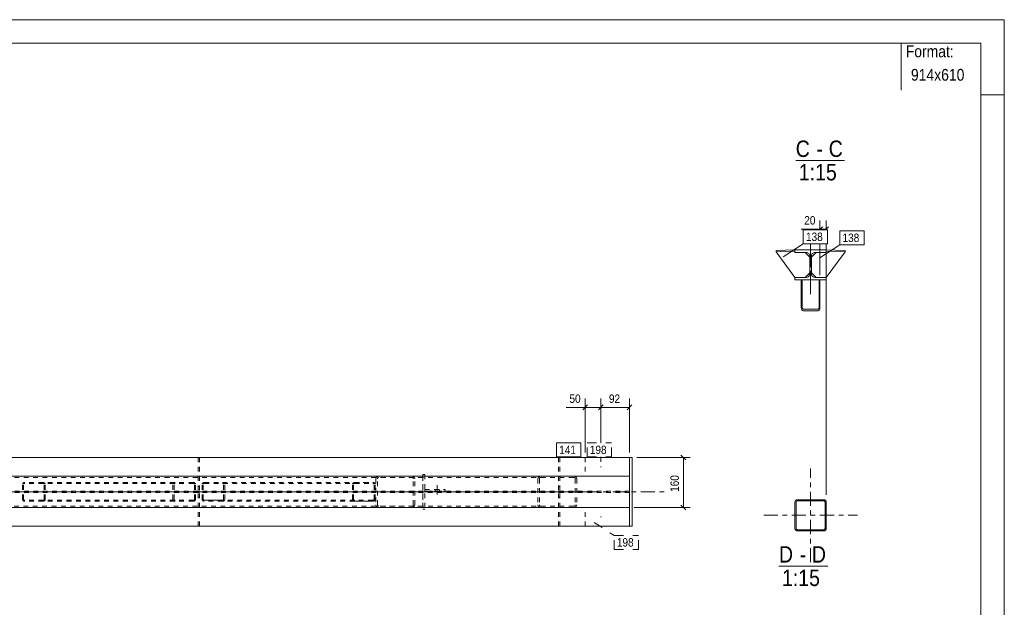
# Model space of a CAD drawing. Header units: millimetres. Extents: x 0 to 914, y 0 to 610.
# Tile 11 of 11: x 704 to 914, y 485 to 610. Entities that reach past the tile are written whole.
import ezdxf

# ---------------------------------------------------------------- set-up
doc = ezdxf.new("R2010")
doc.units = ezdxf.units.MM
for name, pattern in [('XKITLINE00', [0]), ('XKITLINE01', [4, 1, -1, 1, -1]), ('XKITLINE02', [4, 2, -2]), ('XKITLINE03', [6, 3, -1, 1, -1])]:
    doc.linetypes.add(name, pattern=pattern)
for name, color, linetype, lineweight in [('Arkusz rysunku', 3, 'Continuous', 0), ('Element', 2, 'Continuous', 0), ('Inny typ obiektu', 7, 'Continuous', 0), ('Wymiar', 4, 'Continuous', 0), ('Znak elementu', 2, 'Continuous', 0), ('Śruba', 3, 'Continuous', 0)]:
    doc.layers.add(name, color=color, linetype=linetype, lineweight=lineweight)
doc.styles.add('ARIAL', font='ARIAL.TTF')

msp = doc.modelspace()

# ---------------------------------------------------------------- linework, layer by layer
at = {"layer": 'Arkusz rysunku', "linetype": 'XKITLINE00', "lineweight": 0}
for p, q in [((914, 610), (0, 610)), ((914, 0), (914, 610)), ((909, 605), (5, 605)), ((909, 5), (909, 605)), ((914, 594), (909, 594))]:
    msp.add_line(p, q, dxfattribs=at)
at = {"layer": 'Element', "linetype": 'XKITLINE03', "lineweight": 0}
for p, q in [((872.73, 551.51), (872.73, 562.23)), ((872.73, 562.23), (872.73, 551.89)), ((872.73, 557.74), (872.73, 557.74)), ((872.73, 494.38), (872.73, 514.38)), ((26.56, 509.38), (842.5, 509.38)), ((70.62, 509.38), (800.1, 509.38)), ((706.42, 509.38), (663.08, 509.38)), ((744.93, 509.38), (701.59, 509.38)), ((783.18, 509.38), (739.84, 509.38)), ((824.68, 509.38), (778.3, 509.38)), ((862.73, 504.38), (882.73, 504.38))]:
    msp.add_line(p, q, dxfattribs=at)
at = {"layer": 'Element', "linetype": 'XKITLINE00', "lineweight": 0}
for p, q in [((865.39, 560.82), (869.38, 560.94)), ((865.39, 560.82), (869.38, 560.94)), ((865.39, 560.55), (865.39, 560.82)), ((865.39, 560.55), (865.39, 560.82)), ((869.39, 560.68), (865.39, 560.55)), ((869.39, 560.68), (865.39, 560.55)), ((865.39, 560.55), (869.39, 555.08)), ((869.38, 560.94), (869.39, 560.68)), ((869.38, 560.94), (869.39, 560.68)), ((869.39, 560.94), (876.06, 560.94)), ((869.39, 560.41), (869.39, 560.94)), ((869.39, 560.94), (876.06, 560.94)), ((869.39, 560.41), (869.39, 560.94)), ((871.76, 560.41), (869.39, 560.41)), ((871.76, 560.41), (869.39, 560.41)), ((871.56, 560.41), (872.56, 559.41)), ((871.76, 560.41), (872.07, 560.35)), ((871.76, 560.41), (872.07, 560.35)), ((873.89, 560.41), (872.89, 559.41)), ((873.39, 560.35), (873.69, 560.41)), ((873.39, 560.35), (873.69, 560.41)), ((876.06, 560.41), (873.69, 560.41)), ((876.06, 560.41), (873.69, 560.41)), ((876.06, 560.94), (876.06, 560.41)), ((876.06, 560.94), (876.06, 560.41)), ((876.06, 560.68), (876.07, 560.94)), ((876.06, 560.68), (876.07, 560.94)), ((880.06, 560.55), (876.06, 560.68)), ((880.06, 560.55), (876.06, 560.68)), ((876.06, 555.08), (880.06, 560.55)), ((876.07, 560.94), (880.07, 560.82)), ((876.07, 560.94), (880.07, 560.82)), ((880.07, 560.82), (880.06, 560.55)), ((880.07, 560.82), (880.06, 560.55)), ((872.5, 559.91), (872.56, 559.61)), ((872.5, 559.91), (872.56, 559.61)), ((872.56, 555.88), (872.56, 559.61)), ((872.56, 555.88), (872.56, 559.61)), ((872.89, 559.61), (872.95, 559.91)), ((872.89, 559.61), (872.95, 559.91)), ((872.89, 555.88), (872.89, 559.61)), ((872.89, 555.88), (872.89, 559.61)), ((872.56, 556.08), (871.56, 555.08)), ((872.89, 556.08), (873.89, 555.08)), ((869.39, 554.54), (869.39, 555.08)), ((869.39, 555.08), (871.76, 555.08)), ((869.39, 554.54), (869.39, 555.08)), ((869.39, 555.08), (871.76, 555.08)), ((876.06, 554.54), (869.39, 554.54)), ((876.06, 554.54), (869.39, 554.54)), ((870.73, 554.54), (870.73, 548.68)), ((870.73, 554.35), (870.75, 554.54)), ((870.75, 554.54), (870.73, 554.35)), ((870.73, 554.35), (870.73, 548.68)), ((870.97, 554.54), (870.75, 554.54)), ((870.75, 554.54), (870.97, 554.54)), ((870.93, 554.35), (870.95, 554.48)), ((870.93, 554.35), (870.95, 554.48)), ((870.93, 554.35), (870.93, 548.68)), ((870.93, 548.68), (870.93, 554.35)), ((870.95, 554.48), (870.97, 554.54)), ((870.95, 554.48), (870.97, 554.54)), ((872.07, 555.14), (871.76, 555.08)), ((872.07, 555.14), (871.76, 555.08)), ((872.56, 555.88), (872.5, 555.57)), ((872.56, 555.88), (872.5, 555.57)), ((872.95, 555.57), (872.89, 555.88)), ((872.95, 555.57), (872.89, 555.88)), ((873.69, 555.08), (873.39, 555.14)), ((873.69, 555.08), (873.39, 555.14)), ((873.69, 555.08), (876.06, 555.08)), ((873.69, 555.08), (876.06, 555.08)), ((874.71, 554.54), (874.49, 554.54)), ((874.49, 554.54), (874.51, 554.48)), ((874.49, 554.54), (874.71, 554.54)), ((874.49, 554.54), (874.51, 554.48)), ((874.51, 554.48), (874.53, 554.35)), ((874.51, 554.48), (874.53, 554.35)), ((874.53, 554.35), (874.53, 548.68)), ((874.53, 548.68), (874.53, 554.35)), ((874.71, 554.54), (874.73, 554.35)), ((874.73, 554.35), (874.71, 554.54)), ((874.73, 548.68), (874.73, 554.54)), ((874.73, 548.68), (874.73, 554.35)), ((876.06, 555.08), (876.06, 554.54)), ((876.06, 555.08), (876.06, 554.54)), ((870.73, 548.68), (870.76, 548.41)), ((870.73, 548.68), (870.76, 548.41)), ((870.95, 548.54), (870.93, 548.68)), ((870.95, 548.54), (870.93, 548.68)), ((870.99, 548.43), (870.95, 548.54)), ((870.99, 548.43), (870.95, 548.54)), ((870.98, 548.03), (871.13, 547.97)), ((870.98, 548.03), (871.13, 547.97)), ((871.05, 548.35), (870.99, 548.43)), ((871.05, 548.35), (870.99, 548.43)), ((871.13, 548.33), (871.05, 548.35)), ((871.13, 548.33), (871.05, 548.35)), ((871.13, 548.33), (874.33, 548.33)), ((871.13, 548.33), (874.33, 548.33)), ((871.13, 547.97), (874.33, 547.97)), ((871.13, 547.97), (874.33, 547.97)), ((874.41, 548.35), (874.33, 548.33)), ((874.41, 548.35), (874.33, 548.33)), ((874.33, 547.97), (874.48, 548.03)), ((874.33, 547.97), (874.48, 548.03)), ((874.47, 548.43), (874.41, 548.35)), ((874.47, 548.43), (874.41, 548.35)), ((874.51, 548.54), (874.47, 548.43)), ((874.51, 548.54), (874.47, 548.43)), ((874.53, 548.68), (874.51, 548.54)), ((874.53, 548.68), (874.51, 548.54)), ((874.7, 548.41), (874.73, 548.68)), ((874.7, 548.41), (874.73, 548.68)), ((834.16, 516.72), (36.56, 516.72)), ((824.69, 516.73), (824.69, 516.72)), ((824.69, 516.73), (834.16, 516.73)), ((834.16, 516.73), (834.16, 516.72)), ((834.16, 516.72), (834.16, 512.71)), ((834.69, 516.71), (834.16, 516.71)), ((834.69, 502.04), (834.69, 516.71)), ((413.02, 512.72), (834.16, 512.72)), ((834.16, 512.71), (413.02, 512.71)), ((780.74, 512.71), (780.74, 512.71)), ((834.16, 506.04), (834.16, 512.71)), ((834.16, 512.71), (834.16, 512.71)), ((869.93, 507.71), (869.73, 507.67)), ((869.93, 507.71), (869.73, 507.67)), ((869.93, 507.71), (875.53, 507.71)), ((869.93, 507.71), (875.53, 507.71)), ((875.73, 507.67), (875.53, 507.71)), ((875.73, 507.67), (875.53, 507.71)), ((413.02, 506.04), (834.16, 506.04)), ((413.02, 506.03), (834.16, 506.03)), ((834.16, 506.03), (834.16, 506.04)), ((834.16, 506.04), (834.16, 506.04)), ((834.16, 506.03), (834.16, 502.04)), ((869.44, 507.38), (869.4, 507.18)), ((869.44, 507.38), (869.4, 507.18)), ((869.4, 501.58), (869.4, 507.18)), ((869.4, 501.58), (869.4, 507.18)), ((869.66, 507.18), (869.68, 507.28)), ((869.66, 507.18), (869.68, 507.28)), ((869.66, 501.58), (869.66, 507.18)), ((869.66, 501.58), (869.66, 507.18)), ((869.68, 507.28), (869.74, 507.37)), ((869.68, 507.28), (869.74, 507.37)), ((869.74, 507.37), (869.83, 507.43)), ((869.74, 507.37), (869.83, 507.43)), ((869.83, 507.43), (869.93, 507.45)), ((869.83, 507.43), (869.93, 507.45)), ((869.93, 507.45), (875.53, 507.45)), ((869.93, 507.45), (875.53, 507.45)), ((875.53, 507.45), (875.63, 507.43)), ((875.53, 507.45), (875.63, 507.43)), ((875.63, 507.43), (875.72, 507.37)), ((875.63, 507.43), (875.72, 507.37)), ((875.72, 507.37), (875.78, 507.28)), ((875.72, 507.37), (875.78, 507.28)), ((875.78, 507.28), (875.8, 507.18)), ((875.78, 507.28), (875.8, 507.18)), ((875.8, 501.58), (875.8, 507.18)), ((875.8, 501.58), (875.8, 507.18)), ((876.06, 507.18), (876.02, 507.38)), ((876.06, 507.18), (876.02, 507.38)), ((876.06, 501.58), (876.06, 507.18)), ((876.06, 501.58), (876.06, 507.18)), ((834.16, 502.04), (36.56, 502.04)), ((824.69, 502.03), (824.69, 502.04)), ((824.69, 502.03), (834.16, 502.03)), ((834.16, 502.04), (834.69, 502.04)), ((834.16, 502.03), (834.16, 502.04)), ((869.4, 501.58), (869.44, 501.38)), ((869.4, 501.58), (869.44, 501.38)), ((869.68, 501.48), (869.66, 501.58)), ((869.68, 501.48), (869.66, 501.58)), ((869.74, 501.39), (869.68, 501.48)), ((869.74, 501.39), (869.68, 501.48)), ((875.78, 501.48), (875.72, 501.39)), ((875.78, 501.48), (875.72, 501.39)), ((875.8, 501.58), (875.78, 501.48)), ((875.8, 501.58), (875.78, 501.48)), ((876.02, 501.38), (876.06, 501.58)), ((876.02, 501.38), (876.06, 501.58)), ((869.73, 501.09), (869.93, 501.05)), ((869.73, 501.09), (869.93, 501.05)), ((869.83, 501.33), (869.74, 501.39)), ((869.83, 501.33), (869.74, 501.39)), ((869.93, 501.31), (869.83, 501.33)), ((869.93, 501.31), (869.83, 501.33)), ((869.93, 501.31), (875.53, 501.31)), ((869.93, 501.31), (875.53, 501.31)), ((869.93, 501.05), (875.53, 501.05)), ((869.93, 501.05), (875.53, 501.05)), ((875.63, 501.33), (875.53, 501.31)), ((875.63, 501.33), (875.53, 501.31)), ((875.53, 501.05), (875.73, 501.09)), ((875.53, 501.05), (875.73, 501.09)), ((875.72, 501.39), (875.63, 501.33)), ((875.72, 501.39), (875.63, 501.33))]:
    msp.add_line(p, q, dxfattribs=at)
at = {"layer": 'Element', "linetype": 'XKITLINE01', "lineweight": 0}
for p, q in [((865.39, 560.55), (869.39, 560.68)), ((869.39, 560.68), (869.39, 560.41)), ((869.39, 560.41), (871.56, 560.41)), ((876.06, 560.41), (873.89, 560.41)), ((880.06, 560.55), (876.06, 560.68)), ((876.06, 560.68), (876.06, 560.41)), ((872.56, 559.41), (872.56, 556.08)), ((872.89, 559.41), (872.89, 556.08)), ((869.39, 555.08), (871.56, 555.08)), ((870.75, 554.54), (870.73, 554.54)), ((870.73, 554.54), (870.75, 554.54)), ((874.73, 554.54), (870.73, 554.54)), ((870.73, 554.54), (870.73, 549.06)), ((870.93, 554.54), (870.93, 554.35)), ((874.49, 554.54), (870.97, 554.54)), ((873.89, 555.08), (876.06, 555.08)), ((874.53, 554.54), (874.53, 554.35)), ((874.73, 554.54), (874.71, 554.54)), ((874.73, 554.54), (874.71, 554.54)), ((874.73, 549.06), (874.73, 554.54)), ((36.56, 516.71), (834.16, 516.71)), ((742.25, 516.71), (742.25, 509.54)), ((742.25, 516.71), (742.51, 516.71)), ((742.51, 516.71), (742.51, 509.54)), ((819, 516.71), (819, 509.54)), ((819, 516.71), (819.27, 516.71)), ((819.27, 516.71), (819.27, 509.54)), ((824.69, 516.71), (824.69, 516.73)), ((824.69, 516.72), (824.69, 512.71)), ((824.69, 516.71), (834.16, 516.71)), ((834.16, 516.71), (834.16, 516.73)), ((834.16, 516.71), (834.16, 516.72)), ((834.16, 516.72), (834.16, 512.71)), ((834.16, 516.71), (834.16, 516.71)), ((834.16, 516.71), (834.16, 512.71)), ((790.1, 512.71), (413.02, 512.71)), ((834.16, 512.71), (413.02, 512.71)), ((790.1, 512.45), (413.02, 512.45)), ((742.51, 512.71), (742.25, 512.71)), ((742.51, 512.71), (742.25, 512.71)), ((780.1, 512.18), (780.15, 512.38)), ((780.1, 512.18), (780.1, 506.58)), ((780.45, 512.28), (780.43, 512.18)), ((780.43, 506.58), (780.43, 512.18)), ((780.53, 512.37), (780.45, 512.28)), ((780.51, 512.67), (780.74, 512.71)), ((780.63, 512.43), (780.53, 512.37)), ((780.76, 512.45), (780.63, 512.43)), ((780.74, 512.71), (780.76, 512.71)), ((822.22, 512.71), (780.76, 512.71)), ((822.22, 512.44), (780.76, 512.45)), ((787.72, 512.71), (787.73, 512.71)), ((787.84, 512.43), (787.72, 512.45)), ((787.73, 512.71), (787.97, 512.67)), ((787.95, 512.37), (787.84, 512.43)), ((788.02, 512.28), (787.95, 512.37)), ((788.05, 512.18), (788.02, 512.28)), ((788.05, 506.58), (788.05, 512.18)), ((788.33, 512.38), (788.38, 512.18)), ((788.38, 506.58), (788.38, 512.18)), ((790.1, 513.05), (790.5, 513.05)), ((790.1, 513.05), (790.1, 505.71)), ((790.1, 512.71), (790.1, 506.05)), ((790.5, 513.05), (790.5, 505.71)), ((814.61, 512.18), (814.6, 506.58)), ((814.66, 512.38), (814.61, 512.18)), ((814.94, 512.18), (814.96, 512.28)), ((814.94, 512.18), (814.94, 506.58)), ((814.96, 512.28), (815.03, 512.37)), ((815.27, 512.71), (815.01, 512.67)), ((815.03, 512.37), (815.14, 512.42)), ((815.14, 512.42), (815.27, 512.44)), ((819.27, 512.71), (819, 512.71)), ((819.27, 512.71), (819, 512.71)), ((822.48, 512.67), (822.22, 512.71)), ((822.22, 512.44), (822.35, 512.42)), ((822.35, 512.42), (822.46, 512.36)), ((822.46, 512.36), (822.53, 512.28)), ((822.53, 512.28), (822.56, 512.18)), ((822.56, 512.18), (822.55, 506.58)), ((822.89, 512.18), (822.84, 512.38)), ((822.89, 512.18), (822.89, 506.58)), ((824.69, 512.73), (834.16, 512.73)), ((824.69, 512.71), (834.16, 512.71)), ((834.16, 512.71), (834.16, 512.71)), ((834.16, 512.71), (834.16, 512.71)), ((834.16, 502.04), (834.16, 512.71)), ((704.81, 510.98), (704.85, 511.13)), ((704.81, 507.78), (704.81, 510.98)), ((704.85, 511.13), (704.95, 511.26)), ((704.95, 511.26), (705.11, 511.35)), ((705.07, 511.06), (705.05, 510.98)), ((705.05, 507.78), (705.05, 510.98)), ((705.12, 511.12), (705.07, 511.06)), ((705.11, 511.35), (705.3, 511.38)), ((705.2, 511.16), (705.12, 511.12)), ((705.3, 511.18), (705.2, 511.16)), ((741.22, 511.38), (705.3, 511.38)), ((741.22, 511.18), (705.3, 511.18)), ((709.17, 511.38), (709.36, 511.35)), ((709.27, 511.16), (709.17, 511.18)), ((709.34, 511.12), (709.27, 511.16)), ((709.4, 511.06), (709.34, 511.12)), ((709.36, 511.35), (709.52, 511.26)), ((709.42, 510.98), (709.4, 511.06)), ((709.42, 507.78), (709.42, 510.98)), ((709.52, 511.26), (709.62, 511.13)), ((709.62, 511.13), (709.66, 510.98)), ((709.66, 507.78), (709.66, 510.98)), ((736.89, 511.13), (736.86, 510.98)), ((736.86, 507.78), (736.86, 510.98)), ((737, 511.26), (736.89, 511.13)), ((737.16, 511.35), (737, 511.26)), ((737.1, 510.98), (737.12, 511.06)), ((737.1, 507.78), (737.1, 510.98)), ((737.12, 511.06), (737.17, 511.12)), ((737.34, 511.38), (737.16, 511.35)), ((737.17, 511.12), (737.25, 511.16)), ((737.25, 511.16), (737.34, 511.18)), ((741.41, 511.35), (741.22, 511.38)), ((741.22, 511.18), (741.31, 511.16)), ((741.31, 511.16), (741.39, 511.12)), ((741.39, 511.12), (741.44, 511.06)), ((741.56, 511.26), (741.41, 511.35)), ((741.44, 511.06), (741.46, 510.98)), ((741.46, 507.78), (741.46, 510.98)), ((741.67, 511.13), (741.56, 511.26)), ((741.7, 510.98), (741.67, 511.13)), ((741.7, 507.78), (741.7, 510.98)), ((742.51, 510.54), (742.25, 510.54)), ((743.1, 511.13), (743.06, 510.98)), ((743.06, 507.78), (743.06, 510.98)), ((743.2, 511.26), (743.1, 511.13)), ((743.36, 511.35), (743.2, 511.26)), ((743.3, 510.98), (743.32, 511.06)), ((743.3, 507.78), (743.3, 510.98)), ((743.32, 511.06), (743.37, 511.12)), ((743.55, 511.38), (743.36, 511.35)), ((743.37, 511.12), (743.45, 511.17)), ((743.45, 511.17), (743.55, 511.18)), ((743.55, 511.38), (747.42, 511.38)), ((743.55, 511.18), (775.59, 511.18)), ((743.55, 511.18), (747.42, 511.18)), ((747.42, 511.38), (779.47, 511.38)), ((747.61, 511.35), (747.42, 511.38)), ((747.42, 511.18), (747.52, 511.17)), ((747.52, 511.17), (747.59, 511.12)), ((747.59, 511.12), (747.65, 511.06)), ((747.77, 511.26), (747.61, 511.35)), ((747.65, 511.06), (747.67, 510.98)), ((747.67, 507.78), (747.67, 510.98)), ((747.87, 511.13), (747.77, 511.26)), ((747.91, 510.98), (747.87, 511.13)), ((747.91, 507.78), (747.91, 510.98)), ((775.11, 510.98), (775.14, 511.13)), ((775.11, 507.78), (775.11, 510.98)), ((775.14, 511.13), (775.25, 511.26)), ((775.25, 511.26), (775.41, 511.35)), ((775.37, 511.06), (775.35, 510.98)), ((775.35, 507.78), (775.35, 510.98)), ((775.42, 511.12), (775.37, 511.06)), ((775.41, 511.35), (775.59, 511.38)), ((775.5, 511.16), (775.42, 511.12)), ((775.59, 511.18), (775.5, 511.16)), ((775.59, 511.38), (779.47, 511.38)), ((775.59, 511.18), (779.47, 511.18)), ((779.47, 511.38), (779.66, 511.35)), ((779.56, 511.16), (779.47, 511.18)), ((779.64, 511.12), (779.56, 511.16)), ((779.69, 511.06), (779.64, 511.12)), ((779.66, 511.35), (779.81, 511.26)), ((779.71, 510.98), (779.69, 511.06)), ((779.71, 507.78), (779.71, 510.98)), ((779.81, 511.26), (779.92, 511.13)), ((779.92, 511.13), (779.95, 510.98)), ((779.95, 507.78), (779.95, 510.98)), ((790.5, 509.51), (790.5, 509.91)), ((790.5, 509.91), (794.84, 509.91)), ((794.84, 509.51), (794.84, 509.91)), ((819.27, 510.54), (819, 510.54)), ((834.16, 509.54), (36.56, 509.54)), ((834.16, 509.21), (36.56, 509.21)), ((704.85, 507.63), (704.81, 507.78)), ((705.05, 507.78), (705.07, 507.7)), ((705.07, 507.7), (705.12, 507.64)), ((709.34, 507.64), (709.4, 507.7)), ((709.4, 507.7), (709.42, 507.78)), ((709.66, 507.78), (709.62, 507.63)), ((736.86, 507.78), (736.89, 507.63)), ((737.12, 507.7), (737.1, 507.78)), ((737.17, 507.64), (737.12, 507.7)), ((741.44, 507.7), (741.39, 507.64)), ((741.46, 507.78), (741.44, 507.7)), ((741.67, 507.63), (741.7, 507.78)), ((742.51, 509.54), (742.25, 509.54)), ((742.25, 502.05), (742.25, 509.21)), ((742.25, 509.21), (742.51, 509.21)), ((742.51, 508.21), (742.25, 508.21)), ((742.51, 502.05), (742.51, 509.21)), ((743.06, 507.78), (743.1, 507.63)), ((743.32, 507.7), (743.3, 507.78)), ((743.37, 507.64), (743.32, 507.7)), ((747.65, 507.7), (747.59, 507.64)), ((747.67, 507.78), (747.65, 507.7)), ((747.87, 507.63), (747.91, 507.78)), ((775.14, 507.63), (775.11, 507.78)), ((775.35, 507.78), (775.37, 507.7)), ((775.37, 507.7), (775.42, 507.64)), ((779.64, 507.64), (779.69, 507.7)), ((779.69, 507.7), (779.71, 507.78)), ((779.95, 507.78), (779.92, 507.63)), ((790.5, 509.51), (794.84, 509.51)), ((819.27, 509.54), (819, 509.54)), ((819, 502.05), (819, 509.21)), ((819, 509.21), (819.27, 509.21)), ((819.27, 508.21), (819, 508.21)), ((819.27, 502.05), (819.27, 509.21)), ((413.02, 506.31), (790.1, 506.31)), ((790.1, 506.05), (413.02, 506.05)), ((413.02, 506.04), (834.16, 506.04)), ((704.95, 507.5), (704.85, 507.63)), ((705.11, 507.41), (704.95, 507.5)), ((705.3, 507.38), (705.11, 507.41)), ((705.12, 507.64), (705.2, 507.6)), ((705.2, 507.6), (705.3, 507.58)), ((741.22, 507.58), (705.3, 507.58)), ((741.22, 507.38), (705.3, 507.38)), ((709.17, 507.58), (709.27, 507.6)), ((709.36, 507.41), (709.17, 507.38)), ((709.27, 507.6), (709.34, 507.64)), ((709.52, 507.5), (709.36, 507.41)), ((709.62, 507.63), (709.52, 507.5)), ((736.89, 507.63), (737, 507.5)), ((737, 507.5), (737.16, 507.41)), ((737.16, 507.41), (737.34, 507.38)), ((737.25, 507.6), (737.17, 507.64)), ((737.34, 507.58), (737.25, 507.6)), ((741.31, 507.6), (741.22, 507.58)), ((741.22, 507.38), (741.41, 507.41)), ((741.39, 507.64), (741.31, 507.6)), ((741.41, 507.41), (741.56, 507.5)), ((741.56, 507.5), (741.67, 507.63)), ((742.51, 506.04), (742.25, 506.04)), ((742.51, 506.04), (742.25, 506.04)), ((743.1, 507.63), (743.2, 507.5)), ((743.2, 507.5), (743.36, 507.41)), ((743.36, 507.41), (743.55, 507.38)), ((743.45, 507.6), (743.37, 507.64)), ((743.55, 507.58), (743.45, 507.6)), ((775.59, 507.58), (743.55, 507.58)), ((743.55, 507.58), (747.42, 507.58)), ((747.42, 507.38), (743.55, 507.38)), ((747.52, 507.6), (747.42, 507.58)), ((747.42, 507.38), (747.61, 507.41)), ((779.47, 507.38), (747.42, 507.38)), ((747.59, 507.64), (747.52, 507.6)), ((747.61, 507.41), (747.77, 507.5)), ((747.77, 507.5), (747.87, 507.63)), ((775.25, 507.5), (775.14, 507.63)), ((775.41, 507.41), (775.25, 507.5)), ((775.59, 507.38), (775.41, 507.41)), ((775.42, 507.64), (775.5, 507.6)), ((775.5, 507.6), (775.59, 507.58)), ((779.47, 507.58), (775.59, 507.58)), ((775.59, 507.38), (779.47, 507.38)), ((779.47, 507.58), (779.56, 507.6)), ((779.66, 507.41), (779.47, 507.38)), ((779.56, 507.6), (779.64, 507.64)), ((779.81, 507.5), (779.66, 507.41)), ((779.92, 507.63), (779.81, 507.5)), ((780.15, 506.38), (780.1, 506.58)), ((780.43, 506.58), (780.45, 506.48)), ((780.45, 506.48), (780.52, 506.39)), ((780.76, 506.05), (780.51, 506.09)), ((780.52, 506.39), (780.63, 506.33)), ((780.63, 506.33), (780.76, 506.31)), ((822.22, 506.31), (780.76, 506.31)), ((822.22, 506.04), (780.76, 506.05)), ((787.72, 506.31), (787.84, 506.33)), ((787.97, 506.09), (787.72, 506.05)), ((787.84, 506.33), (787.95, 506.39)), ((787.95, 506.39), (788.02, 506.48)), ((788.02, 506.48), (788.05, 506.58)), ((788.38, 506.58), (788.33, 506.38)), ((790.1, 505.71), (790.5, 505.71)), ((814.6, 506.58), (814.66, 506.37)), ((814.96, 506.48), (814.94, 506.58)), ((815.03, 506.39), (814.96, 506.48)), ((815.01, 506.08), (815.27, 506.04)), ((815.14, 506.33), (815.03, 506.39)), ((815.27, 506.31), (815.14, 506.33)), ((819.27, 506.04), (819, 506.04)), ((819.27, 506.04), (819, 506.04)), ((822.35, 506.33), (822.22, 506.31)), ((822.22, 506.04), (822.48, 506.08)), ((822.46, 506.39), (822.35, 506.33)), ((822.53, 506.47), (822.46, 506.39)), ((822.55, 506.58), (822.53, 506.47)), ((822.84, 506.37), (822.89, 506.58)), ((824.69, 502.04), (824.69, 506.05)), ((834.16, 506.05), (824.69, 506.05)), ((824.69, 506.02), (834.16, 506.02)), ((834.16, 502.04), (834.16, 506.05)), ((834.16, 506.04), (834.16, 506.04)), ((834.16, 506.04), (834.16, 506.04)), ((834.16, 502.05), (36.56, 502.05)), ((742.25, 502.05), (742.51, 502.05)), ((819, 502.05), (819.27, 502.05)), ((824.69, 502.05), (824.69, 502.03)), ((824.69, 502.05), (834.16, 502.05)), ((834.16, 502.04), (834.16, 502.05)), ((834.16, 502.03), (834.16, 502.05))]:
    msp.add_line(p, q, dxfattribs=at)
at = {"layer": 'Element', "linetype": 'XKITLINE00', "lineweight": 0}
for centre, radius, start, end in [((871.76, 559.61), 0.8, 22.5, 67.5), ((871.76, 559.61), 0.8, 22.5, 67.5), ((873.69, 559.61), 0.8, 112.5, 157.5), ((873.69, 559.61), 0.8, 112.5, 157.5), ((871.76, 555.88), 0.8, 292.5, 337.5), ((871.76, 555.88), 0.8, 292.5, 337.5), ((873.69, 555.88), 0.8, 202.5, 247.5), ((873.69, 555.88), 0.8, 202.5, 247.5), ((871.41, 548.52), 0.658, 189.9249, 228.9862), ((871.41, 548.52), 0.658, 189.9249, 228.9862), ((874.05, 548.52), 0.658, 311.013, 350.0744), ((874.05, 548.52), 0.658, 311.013, 350.0744), ((869.93, 507.18), 0.533, 112.5, 157.5), ((869.93, 507.18), 0.533, 112.5, 157.5), ((875.53, 507.18), 0.533, 22.5, 67.5), ((875.53, 507.18), 0.533, 22.5, 67.5), ((869.93, 501.58), 0.533, 202.5, 247.5), ((869.93, 501.58), 0.533, 202.5, 247.5), ((875.53, 501.58), 0.533, 292.5, 337.5), ((875.53, 501.58), 0.533, 292.5, 337.5)]:
    msp.add_arc(centre, radius, start, end, dxfattribs=at)
at = {"layer": 'Element', "linetype": 'XKITLINE01', "lineweight": 0}
for centre, start, end in [((780.68, 512.09), 106.7991, 150.8615), ((787.79, 512.08), 29.1287, 73.1911), ((815.19, 512.08), 106.7991, 150.8615), ((822.3, 512.08), 29.1287, 73.1911), ((780.68, 506.67), 209.1287, 253.1911), ((787.79, 506.67), 286.7991, 330.8615), ((815.19, 506.67), 209.1287, 253.1911), ((822.3, 506.67), 286.7991, 330.8615)]:
    msp.add_arc(centre, 0.614, start, end, dxfattribs=at)
at = {"layer": 'Inny typ obiektu', "linetype": 'XKITLINE00', "lineweight": 0}
for p, q in [((892, 605), (892, 595)), ((869.56, 580), (879.96, 580)), ((865.98, 493.55), (876.37, 493.55))]:
    msp.add_line(p, q, dxfattribs=at)
at = {"layer": 'Wymiar', "linetype": 'XKITLINE00', "lineweight": 0}
for p, q in [((874.73, 565.23), (874.73, 567.24)), ((876.06, 565.23), (876.06, 567.24)), ((874.73, 565.38), (870.71, 565.38)), ((874.73, 565.38), (870.71, 565.38)), ((875.24, 565.89), (874.58, 565.23)), ((874.73, 565.38), (876.06, 565.38)), ((876.57, 565.89), (875.92, 565.23)), ((874.73, 555.54), (874.73, 562.23)), ((876.06, 508.71), (876.06, 562.23)), ((824.69, 517.73), (824.69, 529.24)), ((828.03, 519.83), (828.03, 529.24)), ((828.03, 519.83), (828.03, 529.24)), ((834.16, 517.73), (834.16, 529.24)), ((824.69, 527.38), (820.67, 527.38)), ((824.69, 527.38), (820.67, 527.38)), ((825.2, 527.89), (824.19, 526.87)), ((824.69, 527.38), (828.03, 527.38)), ((828.54, 527.89), (827.52, 526.87)), ((828.54, 527.89), (827.52, 526.87)), ((828.03, 527.38), (834.16, 527.38)), ((834.67, 527.89), (833.65, 526.87)), ((828.03, 515.75), (828.03, 516.83)), ((828.03, 515.75), (828.03, 516.83)), ((835.69, 516.71), (847.06, 516.71)), ((845.11, 517.22), (846.13, 516.2)), ((845.62, 506.04), (845.62, 516.71)), ((835.16, 506.04), (847.06, 506.04)), ((845.11, 506.55), (846.13, 505.53))]:
    msp.add_line(p, q, dxfattribs=at)
at = {"layer": 'Znak elementu', "linetype": 'XKITLINE00', "lineweight": 0}
for p, q in [((871.15, 565.23), (876.35, 565.23)), ((871.15, 562.23), (871.15, 565.23)), ((876.35, 562.23), (876.35, 565.23)), ((878.93, 565.02), (884.13, 565.02)), ((878.93, 562.02), (878.93, 565.02)), ((884.13, 562.02), (884.13, 565.02)), ((866.9, 559.49), (871.15, 562.23)), ((871.15, 562.23), (876.35, 562.23)), ((874.68, 559.27), (878.93, 562.02)), ((878.93, 562.02), (884.13, 562.02)), ((818.56, 519.82), (823.76, 519.82)), ((818.56, 516.82), (818.56, 519.82)), ((823.76, 516.82), (823.76, 519.82)), ((818.56, 516.82), (823.76, 516.82))]:
    msp.add_line(p, q, dxfattribs=at)
at = {"layer": 'Znak elementu', "linetype": 'XKITLINE02', "lineweight": 0}
for p, q in [((825.09, 519.83), (830.3, 519.83)), ((825.09, 516.83), (825.09, 519.83)), ((830.3, 516.83), (830.3, 519.83)), ((825.09, 516.83), (830.3, 516.83)), ((826.61, 502.85), (830.85, 500.11)), ((830.85, 500.11), (836.06, 500.11)), ((830.85, 497.11), (830.85, 500.11)), ((836.06, 497.11), (836.06, 500.11)), ((830.85, 497.11), (836.06, 497.11))]:
    msp.add_line(p, q, dxfattribs=at)
at = {"layer": 'Śruba', "linetype": 'XKITLINE02', "lineweight": 0}
for p, q in [((828.03, 514.65), (828.03, 514.75)), ((792.7, 509.51), (792.7, 509.91)), ((793.17, 508.81), (793.17, 510.81)), ((793.64, 509.51), (793.64, 509.91)), ((828.03, 504.1), (828.03, 504.01))]:
    msp.add_line(p, q, dxfattribs=at)

# ---------------------------------------------------------------- texts
at = {"layer": 'Inny typ obiektu', "style": 'ARIAL', "width": 0.85}
for s, height, p in [('Format:', 2.5, (893, 602)), ('914x610', 2.5, (894.11, 597)), ('C', 3.5, (869.56, 580.75)), ('C', 3.5, (876.59, 580.75)), ('-', 3.5, (873.98, 580.75)), ('1:15', 3.5, (870.22, 575.75)), ('D', 3.5, (865.98, 494.3)), ('D', 3.5, (873, 494.3)), ('-', 3.5, (870.4, 494.3)), ('1:15', 3.5, (866.63, 489.3))]:
    msp.add_text(s, height=height, dxfattribs=at).set_placement(p)
at = {"layer": 'Wymiar', "style": 'ARIAL', "width": 0.85}
for s, p in [('20', (871.38, 566.34)), ('50', (821.35, 528.34)), ('92', (829.76, 528.34))]:
    msp.add_text(s, height=1.8, dxfattribs=at).set_placement(p)
msp.add_text('160', height=1.8, rotation=90.0002, dxfattribs=at).set_placement((844.66, 509.37))
at = {"layer": 'Znak elementu', "style": 'ARIAL', "width": 0.85}
for s, p in [('138', (871.75, 562.83)), ('138', (879.53, 562.62)), ('141', (819.16, 517.42)), ('198', (825.69, 517.43)), ('198', (831.45, 497.71))]:
    msp.add_text(s, height=1.8, dxfattribs=at).set_placement(p)

doc.saveas('drawing.dxf')
